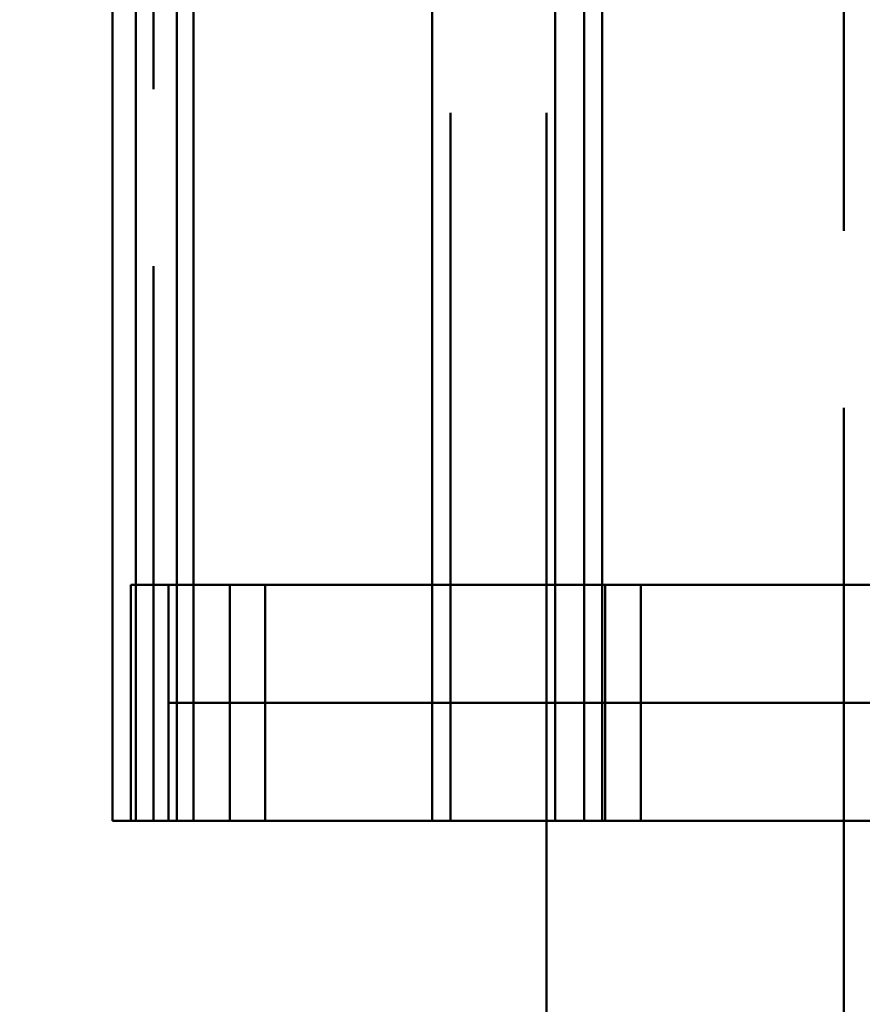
# Paper-space layout 'Layout1' of a CAD drawing. Extents: x -2 to 1033, y -36 to 596.
# Tile 146 of 256: x 365.38 to 368.94, y 420.11 to 424.28. Entities that reach past the tile are written whole.
import ezdxf

# ---------------------------------------------------------------- set-up
doc = ezdxf.new("R2010")
doc.units = 0
doc.linetypes.add('ACAD_ISO02W100', pattern=[15, 12, -3])
doc.linetypes.add('ACAD_ISO04W100', pattern=[30.5, 24, -3, 0.5, -3])
doc.layers.add('SS_ZEBRIK KOŠ', color=75, linetype='CONTINUOUS', lineweight=50)
doc.layers.add('SS_ZEBRIKY', color=24, linetype='CONTINUOUS', lineweight=50)

psp = doc.layouts.get("Layout1")

# ---------------------------------------------------------------- linework, layer by layer
at = {"layer": 'SS_ZEBRIK KOŠ', "color": 1, "linetype": 'Continuous', "ltscale": 0.25}
for p, q in [((365.7698, 546.985), (365.7698, 420.885)), ((367.1235, 546.985), (367.1235, 420.885)), ((367.7662, 420.885), (367.7662, 546.985)), ((367.8429, 420.885), (367.8429, 546.985)), ((365.8683, 421.885), (365.8683, 452.285)), ((366.0419, 421.885), (366.0419, 452.285)), ((365.8463, 420.885), (365.7698, 420.885)), ((367.7662, 420.885), (367.1235, 420.885)), ((367.8429, 420.885), (367.7662, 420.885))]:
    psp.add_line(p, q, dxfattribs=at)
at = {"layer": 'SS_ZEBRIK KOŠ', "color": 3, "linetype": 'ACAD_ISO02W100', "ltscale": 0.25}
for p, q in [((365.9435, 546.985), (365.9435, 420.885)), ((367.2001, 420.885), (367.2001, 546.985)), ((365.8683, 420.885), (365.8683, 421.885)), ((366.0063, 421.885), (366.0063, 420.885)), ((366.0419, 420.885), (366.0419, 421.885)), ((366.2656, 421.885), (366.2656, 420.885)), ((366.4162, 420.885), (366.4162, 421.885)), ((367.1231, 421.885), (367.1512, 421.885)), ((367.1512, 421.885), (367.2541, 421.885)), ((367.2541, 421.885), (367.3604, 421.885)), ((367.3604, 421.885), (367.4702, 421.885)), ((367.4702, 421.885), (367.5833, 421.885)), ((367.5833, 421.885), (367.6997, 421.885)), ((367.6997, 421.885), (367.8192, 421.885)), ((367.8192, 421.885), (367.8426, 421.885)), ((367.8557, 420.885), (367.8557, 421.885)), ((368.0063, 420.885), (368.0063, 421.885)), ((367.1235, 420.885), (367.1231, 420.885))]:
    psp.add_line(p, q, dxfattribs=at)
at = {"layer": 'SS_ZEBRIK KOŠ', "color": 7, "linetype": 'ACAD_ISO04W100', "ltscale": 0.25}
for p, q in [((366.1127, 420.885), (366.1127, 546.985)), ((367.644, 420.885), (367.644, 546.985)), ((368.0063, 421.385), (366.4162, 421.385))]:
    psp.add_line(p, q, dxfattribs=at)
at = {"layer": 'SS_ZEBRIK KOŠ', "color": 2, "linetype": 'Continuous', "ltscale": 0.25}
for p, q in [((365.8463, 421.885), (365.8484, 421.885)), ((365.8463, 421.885), (365.8463, 420.885)), ((365.8484, 421.885), (365.8549, 421.885)), ((365.8549, 421.885), (365.8656, 421.885)), ((365.8656, 421.885), (365.8806, 421.885)), ((365.8806, 421.885), (365.8999, 421.885)), ((365.8999, 421.885), (365.9235, 421.885)), ((365.9235, 421.885), (365.9514, 421.885)), ((365.9514, 421.885), (365.9835, 421.885)), ((365.9835, 421.885), (366.0198, 421.885)), ((366.0198, 421.885), (366.0604, 421.885)), ((366.0604, 421.885), (366.1051, 421.885)), ((366.1051, 421.885), (366.154, 421.885)), ((366.154, 421.885), (366.207, 421.885)), ((366.207, 421.885), (366.2642, 421.885)), ((366.2642, 421.885), (366.3253, 421.885)), ((366.3253, 421.885), (366.3905, 421.885)), ((366.3905, 421.885), (366.4597, 421.885)), ((366.4597, 421.885), (366.5328, 421.885)), ((366.5328, 421.885), (366.6099, 421.885)), ((366.6099, 421.885), (366.6908, 421.885)), ((366.6908, 421.885), (366.7754, 421.885)), ((366.7754, 421.885), (366.8639, 421.885)), ((366.8639, 421.885), (366.956, 421.885)), ((366.956, 421.885), (367.0518, 421.885)), ((367.0518, 421.885), (367.1231, 421.885)), ((367.8426, 421.885), (367.9419, 421.885)), ((367.9419, 421.885), (368.0677, 421.885)), ((368.0677, 421.885), (368.1964, 421.885)), ((368.1964, 421.885), (368.328, 421.885)), ((368.328, 421.885), (368.4624, 421.885)), ((368.4624, 421.885), (368.5996, 421.885)), ((368.5996, 421.885), (368.7394, 421.885)), ((368.7394, 421.885), (368.8818, 421.885)), ((368.8818, 421.885), (369.0267, 421.885)), ((365.8484, 420.885), (365.8463, 420.885)), ((365.8549, 420.885), (365.8484, 420.885)), ((365.8656, 420.885), (365.8549, 420.885)), ((365.8806, 420.885), (365.8656, 420.885)), ((365.8999, 420.885), (365.8806, 420.885)), ((365.9235, 420.885), (365.8999, 420.885)), ((365.9514, 420.885), (365.9235, 420.885)), ((365.9835, 420.885), (365.9514, 420.885)), ((366.0198, 420.885), (365.9835, 420.885)), ((366.0604, 420.885), (366.0198, 420.885)), ((366.1051, 420.885), (366.0604, 420.885)), ((366.154, 420.885), (366.1051, 420.885)), ((366.207, 420.885), (366.154, 420.885)), ((366.2642, 420.885), (366.207, 420.885)), ((366.3253, 420.885), (366.2642, 420.885)), ((366.3905, 420.885), (366.3253, 420.885)), ((366.4597, 420.885), (366.3905, 420.885)), ((366.5328, 420.885), (366.4597, 420.885)), ((366.6099, 420.885), (366.5328, 420.885)), ((366.6908, 420.885), (366.6099, 420.885)), ((366.7754, 420.885), (366.6908, 420.885)), ((366.8639, 420.885), (366.7754, 420.885)), ((366.956, 420.885), (366.8639, 420.885)), ((367.0518, 420.885), (366.956, 420.885)), ((367.1231, 420.885), (367.0518, 420.885)), ((367.9419, 420.885), (367.8429, 420.885)), ((368.0677, 420.885), (367.9419, 420.885)), ((368.1964, 420.885), (368.0677, 420.885)), ((368.328, 420.885), (368.1964, 420.885)), ((368.4624, 420.885), (368.328, 420.885)), ((368.5996, 420.885), (368.4624, 420.885)), ((368.7394, 420.885), (368.5996, 420.885)), ((368.8818, 420.885), (368.7394, 420.885)), ((369.0267, 420.885), (368.8818, 420.885))]:
    psp.add_line(p, q, dxfattribs=at)
at = {"layer": 'SS_ZEBRIK KOŠ', "color": 7, "linetype": 'ACAD_ISO04W100', "ltscale": 0.25, "extrusion": (5.47382e-48, 1, 6.12323e-17)}
psp.add_arc((-373.0063, 0, 421.385), 7, 340.29515, 199.70485, dxfattribs=at)
at = {"layer": 'SS_ZEBRIKY', "color": 3, "linetype": 'ACAD_ISO02W100', "ltscale": 0.25}
for p, q in [((367.6063, 420.885), (367.6063, 524.985)), ((368.8663, 378.385), (368.8663, 524.985))]:
    psp.add_line(p, q, dxfattribs=at)
at = {"layer": 'SS_ZEBRIKY', "color": 1, "linetype": 'Continuous', "ltscale": 0.25}
psp.add_line((367.6063, 420.885), (367.6063, 378.385), dxfattribs=at)

doc.saveas('drawing.dxf')
